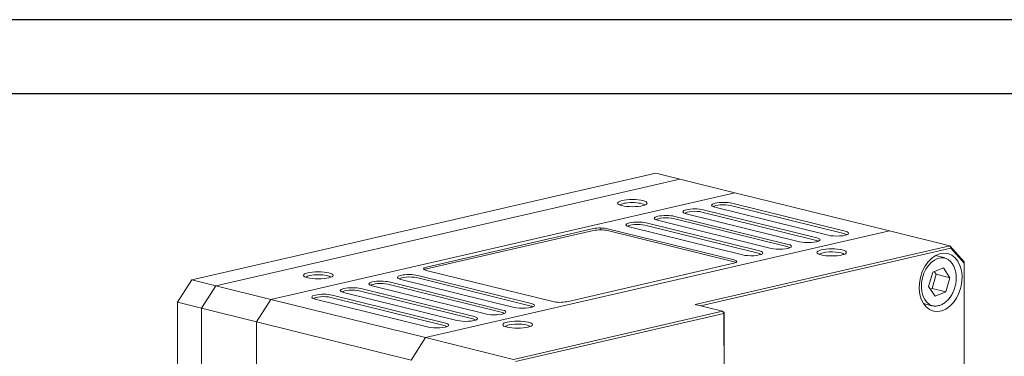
# Model space of a CAD drawing. Header units: millimetres. Extents: x 0 to 297, y 0 to 210.
# Tile 47 of 48: x 196 to 263, y 187 to 210. Entities that reach past the tile are written whole.
import ezdxf
from ezdxf.enums import TextEntityAlignment as Align

# ---------------------------------------------------------------- set-up
doc = ezdxf.new("R2010")
doc.units = ezdxf.units.MM
doc.layers.add('1', color=7, linetype='Continuous', true_color=0xffffff)
doc.styles.add('LL', font='txt')

# ---------------------------------------------------------------- blocks, each defined once
blk = doc.blocks.new('Machine Drawing')
blk.add_lwpolyline([(8707.221, 6904.8), (8994.221, 6904.8), (8994.221, 7104.8), (8707.221, 7104.8)], close=True)
at = {"layer": '1'}
blk.add_lwpolyline([(8999.221, 7109.8), (8702.221, 7109.8), (8702.221, 6899.8), (8999.221, 6899.8)], close=True, dxfattribs=at)
at = {"style": 'LL', "flags": 8}
for tag, p in [('DESIGNER', (8878.031, 6920.709)), ('DOCUMENT.NAME', (8972.796, 6920.709)), ('AUDITOR', (8878.031, 6914.344)), ('SCALE', (8893.136, 6914.344)), ('TOLERANCE', (8904.346, 6914.344)), ('UNIT', (8915.556, 6914.344)), ('WEIGHT', (8926.766, 6914.344)), ('DOCUMENT.NUMBER', (8972.796, 6914.344)), ('APPROVER', (8878.031, 6907.979)), ('APPROVAL.TIME', (8921.161, 6907.981)), ('VERSION', (8960.871, 6907.981))]:
    blk.add_attdef(tag, text='', height=2, dxfattribs=at).set_placement(p, align=Align.MIDDLE_CENTER)

msp = doc.modelspace()

# ---------------------------------------------------------------- linework, layer by layer
at = {"layer": '1', "color": 7, "linetype": 'Continuous', "lineweight": 13}
for p, q in [((239.2215, 199.6619), (232.1747, 198.0401)), ((240.84, 199.261), (239.2215, 199.6619)), ((209.6257, 192.0771), (240.84, 199.261)), ((240.84, 199.261), (209.6257, 192.0771)), ((244.5393, 198.3449), (240.84, 199.261)), ((244.5393, 198.3449), (213.325, 191.161)), ((213.325, 191.161), (244.5393, 198.3449)), ((254.9438, 195.7682), (244.5393, 198.3449)), ((228.0999, 197.1022), (229.4582, 197.4148)), ((230.8164, 197.7275), (229.4582, 197.4148)), ((230.8164, 197.7275), (232.1747, 198.0401)), ((251.8758, 195.5955), (244.2459, 197.485)), ((244.3419, 197.6366), (251.9718, 195.7471)), ((225.3834, 196.477), (226.7416, 196.7896)), ((228.0999, 197.1022), (226.7416, 196.7896)), ((240.5001, 196.7524), (248.1301, 194.8629)), ((248.8984, 195.0397), (241.2685, 196.9293)), ((249.9549, 195.1534), (242.325, 197.0429)), ((242.421, 197.1945), (250.0509, 195.305)), ((250.8193, 195.4818), (243.1894, 197.3714)), ((223.2036, 195.9754), (224.0251, 196.1644)), ((225.3834, 196.477), (224.0251, 196.1644)), ((246.1132, 194.2692), (238.4832, 196.1588)), ((238.5792, 196.3104), (246.2092, 194.4208)), ((246.9775, 194.5976), (239.3476, 196.4872)), ((248.0341, 194.7113), (240.4041, 196.6009)), ((220.4871, 195.3502), (221.8453, 195.6628)), ((223.2036, 195.9754), (221.8453, 195.6628)), ((254.9438, 195.7682), (223.7295, 188.5843)), ((254.9438, 195.7682), (223.7295, 188.5843)), ((235.0363, 195.9258), (223.7992, 193.3396)), ((223.7992, 193.2101), (235.0363, 195.7963)), ((235.5166, 195.8409), (235.5166, 195.9704)), ((244.4875, 193.8147), (235.979, 195.9218)), ((235.979, 195.7923), (244.4875, 193.6852)), ((245.0567, 194.1556), (237.4267, 196.0451)), ((259.0131, 194.7605), (254.9438, 195.7682)), ((217.7705, 194.725), (219.1288, 195.0376)), ((220.4871, 195.3502), (219.1288, 195.0376)), ((241.8693, 190.8148), (259.0131, 194.7605)), ((259.0131, 194.7605), (259.9739, 193.6867)), ((259.0131, 194.7605), (259.0659, 194.5989)), ((215.054, 194.0998), (208.0072, 192.478)), ((215.054, 194.0998), (216.4123, 194.4124)), ((217.7705, 194.725), (216.4123, 194.4124)), ((259.0659, 194.5989), (242.233, 190.7249)), ((258.6016, 193.9695), (258.0359, 194.1096)), ((259.9704, 193.5881), (259.0659, 194.5989)), ((233.2325, 191.0034), (244.4697, 193.5896)), ((259.9704, 193.5881), (259.9739, 193.6867)), ((259.9765, 171.9541), (259.9704, 193.5881)), ((259.9739, 193.6867), (259.9801, 171.9991)), ((223.2122, 192.7737), (230.8421, 190.8841)), ((223.7814, 193.1146), (232.2899, 191.0074)), ((257.5793, 192.0373), (257.8545, 192.998)), ((257.8075, 191.8886), (258.0827, 192.8493)), ((257.8545, 192.998), (258.5686, 193.2895)), ((258.0827, 192.8493), (257.9576, 193.0401)), ((258.0827, 192.8493), (259.0075, 192.6203)), ((258.5686, 193.2895), (259.0075, 192.6203)), ((208.0072, 192.478), (207.0471, 190.9621)), ((208.0072, 192.478), (209.6257, 192.0771)), ((228.8253, 190.2904), (221.1953, 192.18)), ((221.2913, 192.3316), (228.9213, 190.442)), ((229.6896, 190.6189), (222.0597, 192.5084)), ((230.7461, 190.7325), (223.1162, 192.6221)), ((259.0075, 192.6203), (258.7324, 191.6596)), ((209.6257, 192.0771), (208.6656, 190.5613)), ((208.6656, 190.5613), (209.6257, 192.0771)), ((209.6257, 192.0771), (213.325, 191.161)), ((217.4496, 191.4474), (225.0795, 189.5579)), ((225.8479, 189.7347), (218.2179, 191.6242)), ((226.9044, 189.8484), (219.2744, 191.7379)), ((219.3704, 191.8895), (227.0004, 189.9999)), ((227.7687, 190.1768), (220.1388, 192.0663)), ((258.0183, 191.3681), (257.5793, 192.0373)), ((257.7045, 191.8466), (257.8075, 191.8886)), ((257.8075, 191.8886), (258.7324, 191.6596)), ((258.7324, 191.6596), (258.0183, 191.3681)), ((207.0471, 190.9621), (207.0498, 181.4623)), ((208.6656, 190.5613), (207.0471, 190.9621)), ((212.365, 189.6452), (213.325, 191.161)), ((213.325, 191.161), (212.365, 189.6452)), ((213.325, 191.161), (223.7295, 188.5843)), ((223.927, 189.2926), (216.297, 191.1822)), ((224.9835, 189.4063), (217.3536, 191.2958)), ((243.7189, 190.3568), (241.8693, 190.8148)), ((257.2346, 190.874), (257.8003, 190.7339)), ((208.6775, 148.4809), (208.6656, 190.5613)), ((212.365, 189.6452), (208.6656, 190.5613)), ((208.6656, 190.5613), (208.6775, 148.4809)), ((229.6485, 187.1185), (243.7189, 190.3568)), ((243.8115, 190.2044), (229.7808, 186.9753)), ((243.7189, 190.3568), (243.815, 190.2494)), ((243.7189, 190.3568), (243.8115, 190.2044)), ((243.8115, 190.2044), (243.815, 190.2494)), ((243.814, 181.2588), (243.8115, 190.2044)), ((243.815, 190.2494), (243.8176, 181.2582)), ((257.8003, 190.7339), (257.8004, 190.7339)), ((212.365, 189.6452), (212.3769, 147.5648)), ((222.7694, 187.0685), (212.365, 189.6452)), ((212.3769, 147.5648), (212.365, 189.6452)), ((223.7295, 188.5843), (222.7694, 187.0685)), ((222.7694, 187.0685), (223.7295, 188.5843)), ((223.7295, 188.5843), (229.6485, 187.1185))]:
    msp.add_line(p, q, dxfattribs=at)
for centre, major_axis, ratio in [((237.6474, 197.6425), (1, 0.0003), 0.2387284), ((251.0576, 194.3215), (1, 0.0003), 0.2387284), ((258.3859, 192.3059), (-0.4808, -1.9414), 0.6995484), ((216.5177, 192.7795), (1, 0.0003), 0.2387284), ((229.9279, 189.4585), (1, 0.0003), 0.2387284)]:
    msp.add_ellipse(centre, major_axis=major_axis, ratio=ratio, dxfattribs=at)
for centre, major_axis, ratio, start_param, end_param in [((237.6474, 197.4806), (-0.8333, -0.0002), 0.2387284, 3.2784482, 6.1463277), ((243.7656, 197.504), (0.8, 0.0002), 0.2387284, 0.7664504, 3.908043), ((243.7657, 197.3745), (-0.6667, -0.0002), 0.2387284, 3.908043, 6.146377), ((239.9239, 196.6198), (0.8, 0.0002), 0.2387284, 0.7664504, 3.908043), ((241.8447, 197.0619), (0.8, 0.0002), 0.2387284, 0.7664504, 3.908043), ((241.8448, 196.9324), (-0.6667, -0.0002), 0.2387284, 3.908043, 6.146377), ((238.003, 196.1777), (0.8, 0.0002), 0.2387284, 0.7664504, 3.908043), ((238.003, 196.0483), (-0.6667, -0.0002), 0.2387284, 3.908043, 6.146377), ((239.9239, 196.4903), (-0.6667, -0.0002), 0.2387284, 3.908043, 6.146377), ((235.4987, 195.8113), (-0.6667, -0.0002), 0.2387284, 3.908043, 5.4788394), ((235.4988, 195.6818), (0.6667, 0.0002), 0.2387284, 0.7664504, 2.3372467), ((251.3956, 195.6144), (0.8, 0.0002), 0.2387284, 3.908043, 7.0496357), ((251.3956, 195.485), (-0.6667, -0.0002), 0.2387284, 3.2783503, 3.908043), ((247.5538, 194.7303), (0.8, 0.0002), 0.2387284, 3.908043, 7.0496357), ((249.4747, 195.1723), (0.8, 0.0002), 0.2387284, 3.908043, 7.0496357), ((249.4747, 195.0429), (-0.6667, -0.0002), 0.2387284, 3.2783503, 3.908043), ((245.6329, 194.2882), (0.8, 0.0002), 0.2387284, 3.908043, 7.0496357), ((245.633, 194.1587), (-0.6667, -0.0002), 0.2387284, 3.2783503, 3.908043), ((247.5538, 194.6008), (-0.6667, -0.0002), 0.2387284, 3.2783503, 3.908043), ((251.0576, 194.1596), (-0.8333, -0.0002), 0.2387284, 5.4788391, 6.1464288), ((251.0576, 194.1596), (-0.8333, -0.0002), 0.2387284, 3.2783515, 5.4788407), ((244.0073, 193.7041), (-0.6667, -0.0002), 0.2387284, 2.3372467, 3.908043), ((244.0073, 193.5747), (0.6667, 0.0002), 0.2387284, 0.4189124, 0.7664504), ((258.2934, 192.3288), (0.4006, 1.6178), 0.6995484, 0.0408614, 3.1006461), ((258.201, 192.3517), (-0.4006, -1.6178), 0.6995484, 3.0728356, 3.1415578), ((216.5177, 192.6177), (-0.8333, -0.0002), 0.2387284, 3.2784482, 6.1463277), ((222.6359, 192.641), (0.8, 0.0002), 0.2387284, 0.7664504, 3.908043), ((224.2616, 193.2251), (-0.6667, -0.0002), 0.2387284, 5.4788394, 7.0496357), ((224.2616, 193.0956), (0.6667, 0.0002), 0.2387284, 2.3372467, 2.7226794), ((220.7151, 192.199), (0.8, 0.0002), 0.2387284, 0.7664504, 3.908043), ((220.7151, 192.0695), (-0.6667, -0.0002), 0.2387284, 3.908043, 6.146377), ((222.636, 192.5116), (-0.6667, -0.0002), 0.2387284, 3.908043, 6.146377), ((216.8733, 191.3148), (0.8, 0.0002), 0.2387284, 0.7664504, 3.908043), ((218.7942, 191.7569), (0.8, 0.0002), 0.2387284, 0.7664504, 3.908043), ((218.7942, 191.6274), (-0.6667, -0.0002), 0.2387284, 3.908043, 6.146377), ((216.8733, 191.1853), (-0.6667, -0.0002), 0.2387284, 3.908043, 6.146377), ((230.2659, 190.7515), (0.8, 0.0002), 0.2387284, 3.908043, 7.0496357), ((232.7701, 191.1179), (-0.6667, -0.0002), 0.2387284, 0.7664504, 2.3372467), ((228.345, 190.3094), (0.8, 0.0002), 0.2387284, 3.908043, 7.0496357), ((228.345, 190.1799), (-0.6667, -0.0002), 0.2387284, 3.2783503, 3.908043), ((230.2659, 190.622), (-0.6667, -0.0002), 0.2387284, 3.2783503, 3.908043), ((258.201, 192.3517), (-0.4006, -1.6178), 0.6995484, 6.1828162, 6.2831853), ((224.5032, 189.4252), (0.8, 0.0002), 0.2387284, 3.908043, 7.0496357), ((226.4241, 189.8673), (0.8, 0.0002), 0.2387284, 3.908043, 7.0496357), ((226.4242, 189.7378), (-0.6667, -0.0002), 0.2387284, 3.2783503, 3.908043), ((229.9279, 189.2967), (-0.8333, -0.0002), 0.2387284, 3.2783515, 5.4788407), ((224.5033, 189.2958), (-0.6667, -0.0002), 0.2387284, 3.2783503, 3.908043), ((229.9279, 189.2967), (-0.8333, -0.0002), 0.2387284, 5.4788391, 6.1464288)]:
    msp.add_ellipse(centre, major_axis=major_axis, ratio=ratio, start_param=start_param, end_param=end_param, dxfattribs=at)
msp.add_open_spline([(257.6817, 190.7792), (257.7331, 190.7552), (257.8587, 190.7116), (258.0728, 190.7002), (258.3099, 190.7442), (258.5423, 190.8468), (258.7625, 191.0038), (258.9631, 191.2108), (259.1363, 191.4603), (259.2755, 191.7428), (259.3756, 192.0477), (259.4329, 192.3639), (259.4452, 192.68), (259.4116, 192.9848), (259.3325, 193.2673), (259.2101, 193.5169), (259.0479, 193.7223), (258.869, 193.8663), (258.7408, 193.9212), (258.6833, 193.9388)], degree=3, knots=[0, 0, 0, 0, 0.0424253, 0.1014092, 0.1603056, 0.2197467, 0.2800022, 0.3408925, 0.4021029, 0.4634001, 0.5247104, 0.5860538, 0.6474703, 0.7090012, 0.7706729, 0.8324165, 0.8939613, 0.9548786, 1, 1, 1, 1], dxfattribs=at)

# ---------------------------------------------------------------- block references
msp.add_blockref('Machine Drawing', (-8702.2212, -6899.8003))

doc.saveas('drawing.dxf')
